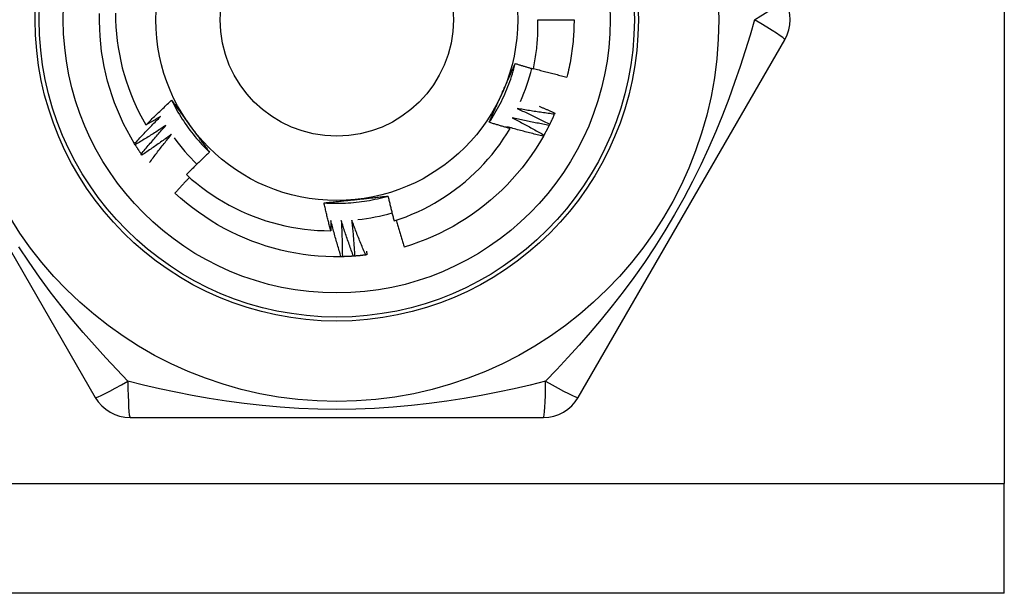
# Model space of a CAD drawing. Header units: inches. Extents: x 6 to 171, y 11 to 89.
# Tile 32 of 113: x 39.057 to 39.539, y 34.045 to 34.326. Entities that reach past the tile are written whole.
import ezdxf

# ---------------------------------------------------------------- set-up
doc = ezdxf.new("R2010")
doc.units = ezdxf.units.IN
doc.header["$MEASUREMENT"] = 0
doc.layers.add('Visible Edges(ANSI)', color=7, linetype='Continuous', lineweight=25)
doc.layers.add('Visible Tangent Edges(ANSI)', color=7, linetype='Continuous', lineweight=25)

msp = doc.modelspace()

# ---------------------------------------------------------------- linework, layer by layer
at = {"layer": 'Visible Edges(ANSI)'}
for p, q in [((39.53863, 34.55288), (39.53863, 34.09858)), ((39.31028, 34.32573), (39.328, 34.32573)), ((38.99251, 34.31589), (39.09366, 34.14069)), ((39.33005, 34.14069), (39.4312, 34.31589)), ((39.3186, 34.27998), (39.31837, 34.27942)), ((39.11319, 34.26446), (39.11287, 34.26497)), ((39.1165, 34.25942), (39.11616, 34.25991)), ((39.21458, 34.20962), (39.21398, 34.20961)), ((39.1107, 34.13085), (39.313, 34.13085)), ((39.53863, 34.04473), (39.53863, 34.09858)), ((39.53863, 34.04473), (8.37327, 34.04473))]:
    msp.add_line(p, q, dxfattribs=at)
at = {"layer": 'Visible Edges(ANSI)', "flags": 128}
for points in [[(39.11287, 34.26497), (39.11098, 34.26817), (39.10919, 34.27143), (39.1075, 34.27475), (39.10592, 34.27812), (39.10445, 34.28153), (39.10309, 34.285), (39.10184, 34.2885), (39.10071, 34.29204), (39.09968, 34.29562), (39.09878, 34.29923), (39.09799, 34.30286), (39.09731, 34.30652), (39.09676, 34.3102), (39.09632, 34.31389), (39.096, 34.3176), (39.0958, 34.32131), (39.09571, 34.32503), (39.09575, 34.32875)], [(39.10354, 34.32892), (39.10359, 34.32553), (39.10375, 34.32215), (39.10401, 34.31879), (39.10438, 34.31543), (39.10485, 34.31209), (39.10542, 34.30877), (39.1061, 34.30547), (39.10688, 34.30219), (39.10777, 34.29893), (39.10875, 34.29571), (39.10984, 34.29251), (39.11103, 34.28934), (39.11233, 34.28622), (39.11371, 34.28313), (39.1152, 34.2801), (39.11677, 34.27711), (39.11844, 34.27418)], [(39.30808, 34.30164), (39.30829, 34.30263), (39.30849, 34.30362), (39.30868, 34.30461), (39.30886, 34.30561), (39.30903, 34.3066), (39.30918, 34.3076), (39.30933, 34.3086), (39.30947, 34.3096), (39.3096, 34.31061), (39.30972, 34.31161), (39.30982, 34.31261), (39.30992, 34.31362), (39.31001, 34.31462), (39.31008, 34.31563), (39.31015, 34.31664), (39.31021, 34.31765), (39.31025, 34.31866), (39.31029, 34.31967), (39.31031, 34.32068), (39.31033, 34.32169), (39.31033, 34.3227), (39.31032, 34.32371), (39.31031, 34.32472), (39.31028, 34.32573)], [(39.328, 34.32573), (39.32799, 34.32455), (39.32797, 34.32337), (39.32794, 34.32219), (39.3279, 34.32101), (39.32785, 34.31982), (39.32778, 34.31864), (39.3277, 34.31747), (39.32761, 34.31629), (39.32751, 34.31511), (39.32739, 34.31393), (39.32727, 34.31276), (39.32713, 34.31159), (39.32698, 34.31041), (39.32682, 34.30924), (39.32665, 34.30807), (39.32646, 34.30691), (39.32626, 34.30574), (39.32605, 34.30458), (39.32583, 34.30342), (39.3256, 34.30226), (39.32535, 34.3011), (39.3251, 34.29995), (39.32483, 34.2988), (39.32455, 34.29765)], [(39.28646, 34.27546), (39.28719, 34.27656), (39.2879, 34.27767), (39.2886, 34.27879), (39.28928, 34.27992), (39.28994, 34.28106), (39.29058, 34.28221), (39.29121, 34.28337), (39.29183, 34.28454), (39.29242, 34.28571), (39.293, 34.2869), (39.29356, 34.28809), (39.2941, 34.2893), (39.29463, 34.29051), (39.29514, 34.29172), (39.29563, 34.29295), (39.2961, 34.29418), (39.29656, 34.29542), (39.29699, 34.29666), (39.29741, 34.29791), (39.29781, 34.29917), (39.29819, 34.30043), (39.29855, 34.3017), (39.2989, 34.30297), (39.29922, 34.30425)], [(39.29278, 34.2897), (39.29305, 34.29031), (39.29332, 34.29092), (39.29359, 34.29153), (39.29386, 34.29214), (39.29413, 34.29275), (39.29441, 34.29336), (39.29468, 34.29396), (39.29495, 34.29457), (39.29522, 34.29518), (39.29548, 34.29579), (39.29575, 34.29639), (39.29602, 34.297), (39.29629, 34.2976), (39.29656, 34.29821), (39.29683, 34.29881), (39.29709, 34.29942), (39.29736, 34.30002), (39.29763, 34.30063), (39.2979, 34.30123), (39.29816, 34.30183), (39.29843, 34.30244), (39.29869, 34.30304), (39.29896, 34.30364), (39.29922, 34.30425)], [(39.29922, 34.30425), (39.29959, 34.30414), (39.29996, 34.30402), (39.30033, 34.30391), (39.3007, 34.3038), (39.30106, 34.30369), (39.30143, 34.30357), (39.3018, 34.30346), (39.30217, 34.30335), (39.30254, 34.30324), (39.30291, 34.30313), (39.30327, 34.30302), (39.30364, 34.30292), (39.30401, 34.30281), (39.30438, 34.3027), (39.30475, 34.30259), (39.30512, 34.30248), (39.30549, 34.30238), (39.30586, 34.30227), (39.30623, 34.30216), (39.3066, 34.30206), (39.30697, 34.30195), (39.30734, 34.30185), (39.30771, 34.30174), (39.30808, 34.30164)], [(39.30812, 34.30183), (39.3088, 34.30165), (39.30948, 34.30146), (39.31016, 34.30127), (39.31085, 34.30109), (39.31153, 34.3009), (39.31221, 34.30072), (39.31289, 34.30054), (39.31357, 34.30036), (39.31426, 34.30018), (39.31494, 34.3), (39.31563, 34.29983), (39.31631, 34.29965), (39.31699, 34.29948), (39.31768, 34.2993), (39.31837, 34.29913), (39.31905, 34.29896), (39.31974, 34.2988), (39.32042, 34.29863), (39.32111, 34.29846), (39.3218, 34.2983), (39.32249, 34.29813), (39.32317, 34.29797), (39.32386, 34.29781), (39.32455, 34.29765)], [(39.28647, 34.27545), (39.28673, 34.27604), (39.28698, 34.27663), (39.28724, 34.27723), (39.28751, 34.27782), (39.28777, 34.27841), (39.28803, 34.279), (39.28829, 34.27959), (39.28855, 34.28018), (39.28881, 34.28077), (39.28907, 34.28137), (39.28934, 34.28196), (39.2896, 34.28255), (39.28986, 34.28315), (39.29013, 34.28374), (39.29039, 34.28433), (39.29065, 34.28493), (39.29092, 34.28552), (39.29118, 34.28612), (39.29145, 34.28671), (39.29171, 34.28731), (39.29198, 34.28791), (39.29225, 34.2885), (39.29251, 34.2891), (39.29278, 34.2897)], [(39.11844, 34.27418), (39.11896, 34.2747), (39.11947, 34.27521), (39.11998, 34.27572), (39.1205, 34.27623), (39.12102, 34.27674), (39.12153, 34.27725), (39.12205, 34.27776), (39.12257, 34.27827), (39.12309, 34.27877), (39.12361, 34.27928), (39.12413, 34.27978), (39.12466, 34.28029), (39.12518, 34.28079), (39.1257, 34.28129), (39.12623, 34.28179), (39.12676, 34.28229), (39.12729, 34.28279), (39.12781, 34.28329), (39.12834, 34.28378), (39.12887, 34.28428), (39.12941, 34.28477), (39.12994, 34.28527), (39.13047, 34.28576), (39.13101, 34.28625)], [(39.13101, 34.28626), (39.1316, 34.28508), (39.13221, 34.2839), (39.13283, 34.28274), (39.13347, 34.28159), (39.13412, 34.28044), (39.1348, 34.27931), (39.13549, 34.27818), (39.13619, 34.27707), (39.13691, 34.27597), (39.13765, 34.27487), (39.13841, 34.27379), (39.13918, 34.27272), (39.13996, 34.27166), (39.14076, 34.27061), (39.14158, 34.26957), (39.14241, 34.26855), (39.14325, 34.26753), (39.14411, 34.26653), (39.14498, 34.26555), (39.14587, 34.26457), (39.14677, 34.26361), (39.14769, 34.26266), (39.14862, 34.26173), (39.14957, 34.26081)], [(39.13101, 34.28625), (39.13139, 34.28573), (39.13177, 34.28521), (39.13215, 34.28469), (39.13253, 34.28417), (39.13292, 34.28365), (39.1333, 34.28313), (39.13368, 34.28261), (39.13406, 34.28208), (39.13444, 34.28156), (39.13482, 34.28104), (39.13521, 34.28051), (39.13559, 34.27999), (39.13597, 34.27947), (39.13635, 34.27894), (39.13673, 34.27841), (39.13712, 34.27789), (39.1375, 34.27736), (39.13788, 34.27684), (39.13827, 34.27631), (39.13865, 34.27578), (39.13903, 34.27525), (39.13942, 34.27472), (39.1398, 34.27419), (39.14019, 34.27366)], [(39.30014, 34.28222), (39.30081, 34.28191), (39.30148, 34.2816), (39.30215, 34.28129), (39.30282, 34.28098), (39.30349, 34.28067), (39.30416, 34.28036), (39.30483, 34.28004), (39.30549, 34.27973), (39.30616, 34.27941), (39.30683, 34.27909), (39.30749, 34.27877), (39.30816, 34.27845), (39.30882, 34.27813), (39.30948, 34.27781), (39.31015, 34.27748), (39.31081, 34.27716), (39.31147, 34.27683), (39.31213, 34.2765), (39.31279, 34.27617), (39.31345, 34.27584), (39.31411, 34.27551), (39.31477, 34.27517), (39.31543, 34.27484), (39.31609, 34.2745)], [(39.31837, 34.27942), (39.3176, 34.27952), (39.31684, 34.27962), (39.31608, 34.27973), (39.31532, 34.27983), (39.31456, 34.27994), (39.3138, 34.28004), (39.31304, 34.28015), (39.31228, 34.28026), (39.31152, 34.28037), (39.31076, 34.28048), (39.31, 34.2806), (39.30924, 34.28071), (39.30848, 34.28083), (39.30772, 34.28095), (39.30696, 34.28107), (39.3062, 34.28119), (39.30544, 34.28131), (39.30469, 34.28144), (39.30393, 34.28156), (39.30317, 34.28169), (39.30241, 34.28182), (39.30165, 34.28195), (39.3009, 34.28208), (39.30014, 34.28222)], [(39.31101, 34.28329), (39.31132, 34.28316), (39.31164, 34.28302), (39.31196, 34.28289), (39.31228, 34.28275), (39.3126, 34.28262), (39.31291, 34.28248), (39.31323, 34.28234), (39.31355, 34.28221), (39.31386, 34.28207), (39.31418, 34.28193), (39.3145, 34.28179), (39.31481, 34.28166), (39.31513, 34.28152), (39.31545, 34.28138), (39.31576, 34.28124), (39.31608, 34.2811), (39.3164, 34.28096), (39.31671, 34.28082), (39.31703, 34.28068), (39.31734, 34.28054), (39.31766, 34.2804), (39.31797, 34.28026), (39.31829, 34.28012), (39.3186, 34.27998)], [(39.31837, 34.27942), (39.31827, 34.27922), (39.31818, 34.27901), (39.31809, 34.2788), (39.318, 34.2786), (39.31791, 34.27839), (39.31782, 34.27818), (39.31772, 34.27798), (39.31763, 34.27777), (39.31754, 34.27756), (39.31744, 34.27736), (39.31735, 34.27715), (39.31725, 34.27695), (39.31716, 34.27674), (39.31706, 34.27654), (39.31697, 34.27633), (39.31687, 34.27613), (39.31677, 34.27592), (39.31668, 34.27572), (39.31658, 34.27552), (39.31648, 34.27531), (39.31638, 34.27511), (39.31628, 34.27491), (39.31619, 34.2747), (39.31609, 34.2745)], [(39.11287, 34.26497), (39.11339, 34.26554), (39.11391, 34.2661), (39.11443, 34.26667), (39.11495, 34.26723), (39.11547, 34.2678), (39.116, 34.26836), (39.11652, 34.26892), (39.11705, 34.26948), (39.11757, 34.27004), (39.1181, 34.2706), (39.11863, 34.27115), (39.11916, 34.27171), (39.11969, 34.27227), (39.12022, 34.27282), (39.12076, 34.27337), (39.12129, 34.27393), (39.12183, 34.27448), (39.12236, 34.27503), (39.1229, 34.27558), (39.12344, 34.27612), (39.12398, 34.27667), (39.12452, 34.27722), (39.12506, 34.27776), (39.1256, 34.27831)], [(39.1256, 34.27831), (39.12531, 34.27813), (39.12501, 34.27796), (39.12471, 34.27778), (39.12442, 34.27761), (39.12412, 34.27744), (39.12382, 34.27726), (39.12353, 34.27709), (39.12323, 34.27692), (39.12293, 34.27674), (39.12263, 34.27657), (39.12233, 34.2764), (39.12204, 34.27623), (39.12174, 34.27605), (39.12144, 34.27588), (39.12114, 34.27571), (39.12084, 34.27554), (39.12054, 34.27537), (39.12024, 34.2752), (39.11994, 34.27503), (39.11964, 34.27486), (39.11934, 34.27469), (39.11904, 34.27452), (39.11874, 34.27435), (39.11844, 34.27418)], [(39.29667, 34.2724), (39.29624, 34.27252), (39.29581, 34.27265), (39.29539, 34.27277), (39.29496, 34.27289), (39.29454, 34.27302), (39.29411, 34.27314), (39.29368, 34.27326), (39.29326, 34.27339), (39.29283, 34.27351), (39.29241, 34.27364), (39.29198, 34.27377), (39.29156, 34.27389), (39.29113, 34.27402), (39.29071, 34.27415), (39.29028, 34.27428), (39.28986, 34.2744), (39.28943, 34.27453), (39.28901, 34.27466), (39.28858, 34.27479), (39.28816, 34.27492), (39.28774, 34.27506), (39.28731, 34.27519), (39.28689, 34.27532), (39.28647, 34.27545)], [(39.29776, 34.27769), (39.29842, 34.27735), (39.29907, 34.27701), (39.29972, 34.27667), (39.30038, 34.27632), (39.30103, 34.27598), (39.30168, 34.27563), (39.30233, 34.27528), (39.30298, 34.27493), (39.30363, 34.27458), (39.30428, 34.27423), (39.30492, 34.27387), (39.30557, 34.27352), (39.30622, 34.27316), (39.30686, 34.2728), (39.30751, 34.27245), (39.30815, 34.27209), (39.3088, 34.27172), (39.30944, 34.27136), (39.31008, 34.271), (39.31073, 34.27063), (39.31137, 34.27027), (39.31201, 34.2699), (39.31265, 34.26953), (39.31329, 34.26916)], [(39.31582, 34.27396), (39.31506, 34.2741), (39.31431, 34.27424), (39.31355, 34.27438), (39.3128, 34.27452), (39.31204, 34.27467), (39.31129, 34.27481), (39.31054, 34.27496), (39.30978, 34.27511), (39.30903, 34.27526), (39.30828, 34.27541), (39.30752, 34.27557), (39.30677, 34.27572), (39.30602, 34.27588), (39.30527, 34.27603), (39.30452, 34.27619), (39.30376, 34.27635), (39.30301, 34.27652), (39.30226, 34.27668), (39.30151, 34.27684), (39.30076, 34.27701), (39.30001, 34.27718), (39.29926, 34.27735), (39.29851, 34.27752), (39.29776, 34.27769)], [(39.31582, 34.27396), (39.31572, 34.27376), (39.31562, 34.27355), (39.31551, 34.27335), (39.31541, 34.27315), (39.31531, 34.27295), (39.31521, 34.27275), (39.3151, 34.27255), (39.315, 34.27235), (39.31489, 34.27214), (39.31479, 34.27194), (39.31469, 34.27174), (39.31458, 34.27154), (39.31447, 34.27134), (39.31437, 34.27114), (39.31426, 34.27094), (39.31416, 34.27075), (39.31405, 34.27055), (39.31394, 34.27035), (39.31383, 34.27015), (39.31372, 34.26995), (39.31361, 34.26975), (39.31351, 34.26955), (39.3134, 34.26936), (39.31329, 34.26916)], [(39.31609, 34.2745), (39.31607, 34.27448), (39.31606, 34.27445), (39.31605, 34.27443), (39.31604, 34.27441), (39.31603, 34.27439), (39.31602, 34.27436), (39.31601, 34.27434), (39.316, 34.27432), (39.31599, 34.2743), (39.31597, 34.27427), (39.31596, 34.27425), (39.31595, 34.27423), (39.31594, 34.27421), (39.31593, 34.27418), (39.31592, 34.27416), (39.31591, 34.27414), (39.3159, 34.27412), (39.31589, 34.27409), (39.31587, 34.27407), (39.31586, 34.27405), (39.31585, 34.27403), (39.31584, 34.274), (39.31583, 34.27398), (39.31582, 34.27396)], [(39.12818, 34.27389), (39.12757, 34.27349), (39.12695, 34.27308), (39.12633, 34.27268), (39.12572, 34.27227), (39.1251, 34.27187), (39.12448, 34.27147), (39.12386, 34.27107), (39.12324, 34.27067), (39.12261, 34.27027), (39.12199, 34.26988), (39.12137, 34.26948), (39.12074, 34.26909), (39.12012, 34.2687), (39.11949, 34.2683), (39.11887, 34.26791), (39.11824, 34.26753), (39.11761, 34.26714), (39.11698, 34.26675), (39.11635, 34.26637), (39.11572, 34.26598), (39.11509, 34.2656), (39.11446, 34.26522), (39.11382, 34.26484), (39.11319, 34.26446)], [(39.11616, 34.25991), (39.11665, 34.26051), (39.11714, 34.2611), (39.11763, 34.26169), (39.11812, 34.26228), (39.11861, 34.26287), (39.1191, 34.26346), (39.1196, 34.26405), (39.12009, 34.26463), (39.12059, 34.26522), (39.12109, 34.2658), (39.12159, 34.26639), (39.12209, 34.26697), (39.12259, 34.26755), (39.12309, 34.26813), (39.1236, 34.26872), (39.1241, 34.26929), (39.12461, 34.26987), (39.12511, 34.27045), (39.12562, 34.27103), (39.12613, 34.2716), (39.12664, 34.27218), (39.12715, 34.27275), (39.12767, 34.27332), (39.12818, 34.27389)], [(39.13099, 34.26962), (39.13039, 34.26918), (39.1298, 34.26875), (39.1292, 34.26831), (39.12861, 34.26787), (39.12801, 34.26744), (39.12741, 34.26701), (39.12681, 34.26658), (39.12621, 34.26615), (39.12561, 34.26572), (39.12501, 34.26529), (39.12441, 34.26486), (39.12381, 34.26444), (39.1232, 34.26401), (39.1226, 34.26359), (39.12199, 34.26317), (39.12139, 34.26274), (39.12078, 34.26232), (39.12017, 34.26191), (39.11956, 34.26149), (39.11895, 34.26107), (39.11834, 34.26066), (39.11773, 34.26024), (39.11712, 34.25983), (39.1165, 34.25942)], [(39.12022, 34.25573), (39.12066, 34.25632), (39.12109, 34.25691), (39.12153, 34.2575), (39.12197, 34.25808), (39.12241, 34.25866), (39.12285, 34.25925), (39.1233, 34.25983), (39.12374, 34.26041), (39.12418, 34.261), (39.12463, 34.26158), (39.12508, 34.26216), (39.12552, 34.26274), (39.12597, 34.26331), (39.12642, 34.26389), (39.12688, 34.26447), (39.12733, 34.26504), (39.12778, 34.26562), (39.12824, 34.26619), (39.12869, 34.26677), (39.12915, 34.26734), (39.12961, 34.26791), (39.13006, 34.26848), (39.13052, 34.26905), (39.13099, 34.26962)], [(39.14019, 34.27366), (39.14058, 34.27312), (39.14097, 34.27258), (39.14137, 34.27204), (39.14176, 34.2715), (39.14215, 34.27096), (39.14254, 34.27043), (39.14293, 34.26989), (39.14332, 34.26935), (39.14371, 34.26881), (39.14411, 34.26828), (39.1445, 34.26774), (39.14489, 34.2672), (39.14528, 34.26667), (39.14567, 34.26613), (39.14606, 34.2656), (39.14645, 34.26507), (39.14684, 34.26453), (39.14723, 34.264), (39.14762, 34.26347), (39.14801, 34.26293), (39.1484, 34.2624), (39.14879, 34.26187), (39.14918, 34.26134), (39.14957, 34.26081)], [(39.23993, 34.22717), (39.24286, 34.22815), (39.24577, 34.22923), (39.24864, 34.23039), (39.25148, 34.23163), (39.25427, 34.23296), (39.25702, 34.23438), (39.25973, 34.23587), (39.26238, 34.23745), (39.26499, 34.2391), (39.26754, 34.24084), (39.27005, 34.24265), (39.27249, 34.24454), (39.27488, 34.2465), (39.27721, 34.24853), (39.27948, 34.25064), (39.28169, 34.25282), (39.28382, 34.25507), (39.28588, 34.25737), (39.28787, 34.25974), (39.28979, 34.26216), (39.29162, 34.26464), (39.29338, 34.26718), (39.29507, 34.26976), (39.29667, 34.2724)], [(39.29515, 34.2733), (39.29522, 34.27326), (39.29528, 34.27322), (39.29534, 34.27319), (39.29541, 34.27315), (39.29547, 34.27311), (39.29553, 34.27307), (39.2956, 34.27304), (39.29566, 34.273), (39.29572, 34.27296), (39.29578, 34.27293), (39.29585, 34.27289), (39.29591, 34.27285), (39.29597, 34.27281), (39.29604, 34.27278), (39.2961, 34.27274), (39.29616, 34.2727), (39.29623, 34.27267), (39.29629, 34.27263), (39.29635, 34.27259), (39.29642, 34.27255), (39.29648, 34.27252), (39.29654, 34.27248), (39.2966, 34.27244), (39.29667, 34.2724)], [(39.31299, 34.26863), (39.31224, 34.26881), (39.3115, 34.26899), (39.31075, 34.26917), (39.31, 34.26935), (39.30926, 34.26954), (39.30851, 34.26972), (39.30777, 34.26991), (39.30702, 34.27009), (39.30628, 34.27028), (39.30554, 34.27047), (39.30479, 34.27067), (39.30405, 34.27086), (39.3033, 34.27106), (39.30256, 34.27125), (39.30182, 34.27145), (39.30108, 34.27165), (39.30034, 34.27185), (39.29959, 34.27205), (39.29885, 34.27226), (39.29811, 34.27246), (39.29737, 34.27267), (39.29663, 34.27288), (39.29589, 34.27309), (39.29515, 34.2733)], [(39.31329, 34.26916), (39.31327, 34.26914), (39.31326, 34.26911), (39.31325, 34.26909), (39.31324, 34.26907), (39.31322, 34.26905), (39.31321, 34.26903), (39.3132, 34.269), (39.31319, 34.26898), (39.31318, 34.26896), (39.31316, 34.26894), (39.31315, 34.26892), (39.31314, 34.26889), (39.31313, 34.26887), (39.31311, 34.26885), (39.3131, 34.26883), (39.31309, 34.26881), (39.31308, 34.26879), (39.31306, 34.26876), (39.31305, 34.26874), (39.31304, 34.26872), (39.31303, 34.2687), (39.31302, 34.26868), (39.313, 34.26865), (39.31299, 34.26863)], [(39.11616, 34.25991), (39.11603, 34.2601), (39.11591, 34.26029), (39.11578, 34.26047), (39.11565, 34.26066), (39.11552, 34.26085), (39.1154, 34.26104), (39.11527, 34.26122), (39.11515, 34.26141), (39.11502, 34.2616), (39.1149, 34.26179), (39.11477, 34.26198), (39.11465, 34.26217), (39.11453, 34.26236), (39.1144, 34.26255), (39.11428, 34.26274), (39.11416, 34.26293), (39.11403, 34.26312), (39.11391, 34.26331), (39.11379, 34.2635), (39.11367, 34.26369), (39.11355, 34.26388), (39.11343, 34.26407), (39.11331, 34.26426), (39.11319, 34.26446)], [(39.31299, 34.26863), (39.31111, 34.26542), (39.30913, 34.26227), (39.30705, 34.25919), (39.30487, 34.25618), (39.30259, 34.25323), (39.30022, 34.25037), (39.29776, 34.24757), (39.29522, 34.24486), (39.29258, 34.24223), (39.28987, 34.23969), (39.28707, 34.23724), (39.2842, 34.23487), (39.28125, 34.2326), (39.27823, 34.23043), (39.27515, 34.22835), (39.272, 34.22637), (39.26878, 34.2245), (39.26551, 34.22273), (39.26219, 34.22106), (39.25881, 34.2195), (39.25538, 34.21805), (39.25191, 34.21672), (39.2484, 34.21549), (39.24485, 34.21437)], [(39.14957, 34.26081), (39.14908, 34.26036), (39.1486, 34.25991), (39.14812, 34.25946), (39.14764, 34.25901), (39.14716, 34.25856), (39.14668, 34.2581), (39.14621, 34.25765), (39.14573, 34.2572), (39.14525, 34.25674), (39.14478, 34.25629), (39.1443, 34.25583), (39.14383, 34.25537), (39.14336, 34.25491), (39.14289, 34.25445), (39.14242, 34.25399), (39.14195, 34.25353), (39.14148, 34.25307), (39.14101, 34.25261), (39.14054, 34.25214), (39.14007, 34.25168), (39.13961, 34.25122), (39.13914, 34.25075), (39.13868, 34.25028), (39.13822, 34.24982)], [(39.13974, 34.24845), (39.13944, 34.24813), (39.13914, 34.24782), (39.13884, 34.2475), (39.13854, 34.24719), (39.13825, 34.24687), (39.13795, 34.24655), (39.13765, 34.24624), (39.13735, 34.24592), (39.13706, 34.2456), (39.13676, 34.24528), (39.13646, 34.24496), (39.13617, 34.24464), (39.13587, 34.24432), (39.13558, 34.244), (39.13528, 34.24368), (39.13499, 34.24336), (39.13469, 34.24304), (39.1344, 34.24272), (39.13411, 34.2424), (39.13382, 34.24208), (39.13352, 34.24176), (39.13323, 34.24143), (39.13294, 34.24111), (39.13265, 34.24079)], [(39.13822, 34.24982), (39.14064, 34.24767), (39.14312, 34.2456), (39.14567, 34.24361), (39.14827, 34.24169), (39.15093, 34.23986), (39.15365, 34.23812), (39.15642, 34.23645), (39.15924, 34.23487), (39.16211, 34.23338), (39.16503, 34.23197), (39.16799, 34.23066), (39.171, 34.22943), (39.17403, 34.22831), (39.1771, 34.22727), (39.18019, 34.22634), (39.18331, 34.2255), (39.18645, 34.22476), (39.18962, 34.22411), (39.1928, 34.22357), (39.196, 34.22312), (39.19922, 34.22277), (39.20244, 34.22253), (39.20568, 34.22238), (39.20892, 34.22233)], [(39.21398, 34.20961), (39.21026, 34.2096), (39.20654, 34.20971), (39.20283, 34.20994), (39.19912, 34.21029), (39.19543, 34.21076), (39.19176, 34.21134), (39.18811, 34.21204), (39.18448, 34.21286), (39.18088, 34.2138), (39.17731, 34.21485), (39.17377, 34.21601), (39.17028, 34.21728), (39.16683, 34.21867), (39.16342, 34.22017), (39.16007, 34.22177), (39.15676, 34.22349), (39.15352, 34.2253), (39.15033, 34.22722), (39.14721, 34.22924), (39.14415, 34.23136), (39.14116, 34.23358), (39.13825, 34.23589), (39.13541, 34.23829), (39.13265, 34.24079)], [(39.20562, 34.23598), (39.20693, 34.2359), (39.20825, 34.23584), (39.20957, 34.2358), (39.21089, 34.23578), (39.21221, 34.23577), (39.21353, 34.23579), (39.21485, 34.23582), (39.21617, 34.23588), (39.21748, 34.23595), (39.2188, 34.23604), (39.22011, 34.23615), (39.22143, 34.23628), (39.22274, 34.23643), (39.22404, 34.2366), (39.22535, 34.23679), (39.22665, 34.23699), (39.22795, 34.23722), (39.22925, 34.23746), (39.23054, 34.23773), (39.23183, 34.23801), (39.23311, 34.23831), (39.23439, 34.23863), (39.23567, 34.23897), (39.23694, 34.23933)], [(39.20562, 34.23598), (39.20626, 34.23605), (39.2069, 34.23612), (39.20754, 34.23619), (39.20818, 34.23626), (39.20883, 34.23633), (39.20947, 34.2364), (39.21011, 34.23647), (39.21076, 34.23654), (39.2114, 34.2366), (39.21204, 34.23667), (39.21269, 34.23674), (39.21333, 34.23681), (39.21398, 34.23688), (39.21462, 34.23695), (39.21527, 34.23702), (39.21592, 34.23709), (39.21656, 34.23715), (39.21721, 34.23722), (39.21786, 34.23729), (39.21851, 34.23736), (39.21916, 34.23743), (39.21981, 34.2375), (39.22046, 34.23756), (39.22111, 34.23763)], [(39.20892, 34.22233), (39.20877, 34.2229), (39.20863, 34.22347), (39.20848, 34.22403), (39.20834, 34.2246), (39.20819, 34.22517), (39.20805, 34.22573), (39.20791, 34.2263), (39.20777, 34.22687), (39.20762, 34.22743), (39.20749, 34.228), (39.20735, 34.22857), (39.20721, 34.22914), (39.20707, 34.22971), (39.20693, 34.23028), (39.2068, 34.23085), (39.20666, 34.23141), (39.20653, 34.23198), (39.2064, 34.23255), (39.20627, 34.23312), (39.20613, 34.23369), (39.206, 34.23426), (39.20587, 34.23483), (39.20575, 34.2354), (39.20562, 34.23598)], [(39.22111, 34.23763), (39.22178, 34.2377), (39.22244, 34.23777), (39.22311, 34.23784), (39.22377, 34.23791), (39.22443, 34.23798), (39.22509, 34.23805), (39.22575, 34.23812), (39.22642, 34.23819), (39.22708, 34.23826), (39.22774, 34.23833), (39.2284, 34.2384), (39.22905, 34.23847), (39.22971, 34.23854), (39.23037, 34.23861), (39.23103, 34.23868), (39.23169, 34.23875), (39.23234, 34.23882), (39.233, 34.23889), (39.23366, 34.23897), (39.23431, 34.23904), (39.23497, 34.23911), (39.23562, 34.23918), (39.23628, 34.23925), (39.23693, 34.23933)], [(39.23693, 34.23933), (39.23705, 34.23882), (39.23717, 34.23831), (39.23729, 34.2378), (39.2374, 34.23729), (39.23752, 34.23678), (39.23764, 34.23628), (39.23776, 34.23577), (39.23789, 34.23526), (39.23801, 34.23475), (39.23813, 34.23425), (39.23826, 34.23374), (39.23838, 34.23323), (39.2385, 34.23273), (39.23863, 34.23222), (39.23876, 34.23172), (39.23888, 34.23121), (39.23901, 34.2307), (39.23914, 34.2302), (39.23927, 34.22969), (39.2394, 34.22919), (39.23953, 34.22868), (39.23966, 34.22818), (39.23979, 34.22768), (39.23993, 34.22717)], [(39.20895, 34.22735), (39.20895, 34.22714), (39.20895, 34.22693), (39.20895, 34.22672), (39.20895, 34.22651), (39.20895, 34.2263), (39.20895, 34.22609), (39.20895, 34.22588), (39.20895, 34.22568), (39.20894, 34.22547), (39.20894, 34.22526), (39.20894, 34.22505), (39.20894, 34.22484), (39.20894, 34.22463), (39.20894, 34.22442), (39.20894, 34.22421), (39.20894, 34.22401), (39.20893, 34.2238), (39.20893, 34.22359), (39.20893, 34.22338), (39.20893, 34.22317), (39.20893, 34.22296), (39.20892, 34.22275), (39.20892, 34.22254), (39.20892, 34.22233)], [(39.21398, 34.20961), (39.21375, 34.21034), (39.21353, 34.21108), (39.21331, 34.21181), (39.21308, 34.21255), (39.21286, 34.21328), (39.21264, 34.21402), (39.21243, 34.21475), (39.21221, 34.21549), (39.212, 34.21623), (39.21178, 34.21697), (39.21157, 34.21771), (39.21136, 34.21844), (39.21115, 34.21918), (39.21094, 34.21992), (39.21074, 34.22066), (39.21053, 34.2214), (39.21033, 34.22215), (39.21013, 34.22289), (39.20993, 34.22363), (39.20973, 34.22437), (39.20953, 34.22511), (39.20933, 34.22586), (39.20914, 34.2266), (39.20895, 34.22735)], [(39.21406, 34.22733), (39.2141, 34.22659), (39.21413, 34.22585), (39.21417, 34.22512), (39.2142, 34.22438), (39.21424, 34.22364), (39.21427, 34.22291), (39.2143, 34.22217), (39.21433, 34.22143), (39.21435, 34.22069), (39.21438, 34.21996), (39.2144, 34.21922), (39.21442, 34.21848), (39.21445, 34.21774), (39.21447, 34.217), (39.21448, 34.21627), (39.2145, 34.21553), (39.21452, 34.21479), (39.21453, 34.21405), (39.21454, 34.21331), (39.21455, 34.21257), (39.21456, 34.21184), (39.21457, 34.2111), (39.21458, 34.21036), (39.21458, 34.20962)], [(39.22, 34.20987), (39.21974, 34.2106), (39.21948, 34.21132), (39.21922, 34.21204), (39.21896, 34.21276), (39.2187, 34.21349), (39.21844, 34.21421), (39.21819, 34.21493), (39.21793, 34.21566), (39.21768, 34.21638), (39.21743, 34.21711), (39.21718, 34.21784), (39.21693, 34.21856), (39.21668, 34.21929), (39.21644, 34.22002), (39.21619, 34.22075), (39.21595, 34.22148), (39.21571, 34.22221), (39.21547, 34.22294), (39.21523, 34.22367), (39.21499, 34.2244), (39.21476, 34.22513), (39.21452, 34.22586), (39.21429, 34.22659), (39.21406, 34.22733)], [(39.21916, 34.22757), (39.21924, 34.22684), (39.21931, 34.22611), (39.21939, 34.22537), (39.21946, 34.22464), (39.21953, 34.2239), (39.2196, 34.22317), (39.21967, 34.22243), (39.21974, 34.2217), (39.2198, 34.22096), (39.21986, 34.22023), (39.21993, 34.21949), (39.21999, 34.21876), (39.22005, 34.21802), (39.2201, 34.21729), (39.22016, 34.21655), (39.22022, 34.21581), (39.22027, 34.21508), (39.22032, 34.21434), (39.22037, 34.2136), (39.22042, 34.21287), (39.22047, 34.21213), (39.22052, 34.21139), (39.22056, 34.21066), (39.22061, 34.20992)], [(39.22601, 34.21045), (39.2257, 34.21116), (39.22541, 34.21187), (39.22511, 34.21258), (39.22481, 34.21328), (39.22452, 34.21399), (39.22422, 34.2147), (39.22393, 34.21541), (39.22364, 34.21612), (39.22335, 34.21683), (39.22306, 34.21755), (39.22277, 34.21826), (39.22249, 34.21897), (39.2222, 34.21969), (39.22192, 34.2204), (39.22164, 34.22111), (39.22136, 34.22183), (39.22108, 34.22255), (39.2208, 34.22326), (39.22052, 34.22398), (39.22025, 34.2247), (39.21997, 34.22542), (39.2197, 34.22614), (39.21943, 34.22685), (39.21916, 34.22757)], [(39.24097, 34.22751), (39.24112, 34.22696), (39.24127, 34.22641), (39.24143, 34.22586), (39.24158, 34.22531), (39.24174, 34.22476), (39.24189, 34.22421), (39.24205, 34.22367), (39.24221, 34.22312), (39.24237, 34.22257), (39.24253, 34.22202), (39.24269, 34.22147), (39.24285, 34.22093), (39.24301, 34.22038), (39.24317, 34.21983), (39.24334, 34.21928), (39.2435, 34.21874), (39.24367, 34.21819), (39.24383, 34.21765), (39.244, 34.2171), (39.24417, 34.21655), (39.24434, 34.21601), (39.24451, 34.21546), (39.24468, 34.21492), (39.24485, 34.21437)], [(39.22641, 34.2123), (39.22641, 34.21222), (39.22642, 34.21215), (39.22643, 34.21208), (39.22644, 34.212), (39.22645, 34.21193), (39.22646, 34.21186), (39.22646, 34.21178), (39.22647, 34.21171), (39.22648, 34.21163), (39.22649, 34.21156), (39.2265, 34.21149), (39.22651, 34.21141), (39.22651, 34.21134), (39.22652, 34.21127), (39.22653, 34.21119), (39.22654, 34.21112), (39.22655, 34.21105), (39.22656, 34.21097), (39.22656, 34.2109), (39.22657, 34.21082), (39.22658, 34.21075), (39.22659, 34.21068), (39.2266, 34.2106), (39.2266, 34.21053)], [(39.22, 34.20987), (39.21978, 34.20986), (39.21955, 34.20984), (39.21933, 34.20983), (39.2191, 34.20981), (39.21887, 34.2098), (39.21865, 34.20979), (39.21842, 34.20977), (39.2182, 34.20976), (39.21797, 34.20975), (39.21775, 34.20974), (39.21752, 34.20973), (39.21729, 34.20972), (39.21707, 34.20971), (39.21684, 34.2097), (39.21662, 34.20969), (39.21639, 34.20968), (39.21616, 34.20967), (39.21594, 34.20966), (39.21571, 34.20965), (39.21549, 34.20965), (39.21526, 34.20964), (39.21503, 34.20963), (39.21481, 34.20963), (39.21458, 34.20962)], [(39.22061, 34.20992), (39.22058, 34.20992), (39.22055, 34.20991), (39.22053, 34.20991), (39.2205, 34.20991), (39.22048, 34.20991), (39.22045, 34.20991), (39.22043, 34.20991), (39.2204, 34.2099), (39.22038, 34.2099), (39.22035, 34.2099), (39.22033, 34.2099), (39.2203, 34.2099), (39.22028, 34.20989), (39.22025, 34.20989), (39.22023, 34.20989), (39.2202, 34.20989), (39.22018, 34.20989), (39.22015, 34.20989), (39.22013, 34.20988), (39.2201, 34.20988), (39.22008, 34.20988), (39.22005, 34.20988), (39.22003, 34.20988), (39.22, 34.20987)], [(39.22601, 34.21045), (39.22578, 34.21043), (39.22556, 34.2104), (39.22533, 34.21037), (39.22511, 34.21035), (39.22488, 34.21032), (39.22466, 34.2103), (39.22443, 34.21027), (39.22421, 34.21025), (39.22398, 34.21022), (39.22376, 34.2102), (39.22353, 34.21018), (39.22331, 34.21015), (39.22308, 34.21013), (39.22286, 34.21011), (39.22263, 34.21009), (39.22241, 34.21007), (39.22218, 34.21005), (39.22196, 34.21003), (39.22173, 34.21001), (39.22151, 34.20999), (39.22128, 34.20997), (39.22106, 34.20995), (39.22083, 34.20994), (39.22061, 34.20992)], [(39.2266, 34.21053), (39.22658, 34.21053), (39.22655, 34.21052), (39.22653, 34.21052), (39.2265, 34.21052), (39.22648, 34.21051), (39.22645, 34.21051), (39.22643, 34.21051), (39.2264, 34.2105), (39.22638, 34.2105), (39.22635, 34.2105), (39.22633, 34.21049), (39.2263, 34.21049), (39.22628, 34.21049), (39.22626, 34.21048), (39.22623, 34.21048), (39.22621, 34.21048), (39.22618, 34.21048), (39.22616, 34.21047), (39.22613, 34.21047), (39.22611, 34.21047), (39.22608, 34.21046), (39.22606, 34.21046), (39.22603, 34.21046), (39.22601, 34.21045)]]:
    msp.add_lwpolyline(points, dxfattribs=at)
at = {"layer": 'Visible Edges(ANSI)'}
for radius in [0.18701, 0.13386, 0.08858]:
    msp.add_circle((39.21185, 34.32573), radius, dxfattribs=at)
for centre, radius, start, end in [((39.41415, 34.32573), 0.01969, 330, 30), ((39.21185, 34.32573), 0.09843, 336.0181, 345.9569), ((39.21185, 34.32573), 0.09843, 216.0181, 225.9569), ((39.21185, 34.32573), 0.09843, 276.0181, 285.9569), ((39.1107, 34.15053), 0.01969, 210, 270), ((39.313, 34.15053), 0.01969, 270, 330)]:
    msp.add_arc(centre, radius, start, end, dxfattribs=at)
at = {"layer": 'Visible Tangent Edges(ANSI)'}
msp.add_line((8.37327, 34.09858), (39.53863, 34.09858), dxfattribs=at)
at = {"layer": 'Visible Tangent Edges(ANSI)', "flags": 128}
for points in [[(39.41635, 34.32573), (39.41415, 34.3182), (39.41181, 34.31055), (39.4093, 34.30279), (39.40662, 34.29492), (39.40375, 34.28699), (39.40067, 34.27899), (39.39738, 34.27093), (39.39385, 34.26282), (39.39008, 34.25468), (39.38603, 34.2465), (39.38174, 34.23833), (39.3772, 34.23022), (39.37245, 34.22224), (39.36752, 34.21444), (39.36246, 34.20685), (39.35728, 34.1995), (39.35203, 34.1924), (39.3467, 34.18553), (39.34132, 34.17888), (39.3359, 34.17245), (39.33045, 34.16622), (39.32499, 34.16017), (39.31953, 34.15431), (39.3141, 34.14863)], [(39.1096, 34.14863), (39.10419, 34.1543), (39.09873, 34.16015), (39.09326, 34.16621), (39.08779, 34.17246), (39.08235, 34.17892), (39.07696, 34.18558), (39.07163, 34.19246), (39.06638, 34.19957), (39.06121, 34.20691), (39.05615, 34.2145)], [(39.3141, 34.14863), (39.30648, 34.14677), (39.29869, 34.14498), (39.29071, 34.14327), (39.28256, 34.14166), (39.27425, 34.14018), (39.26579, 34.13884), (39.25716, 34.13766), (39.24838, 34.13666), (39.23944, 34.13586), (39.23034, 34.13527), (39.22112, 34.13491), (39.21183, 34.13479), (39.20252, 34.13491), (39.1933, 34.13527), (39.18421, 34.13586), (39.17528, 34.13667), (39.1665, 34.13767), (39.15788, 34.13884), (39.14943, 34.14018), (39.14114, 34.14166), (39.13301, 34.14326), (39.12503, 34.14497), (39.11723, 34.14677), (39.10961, 34.14863)]]:
    msp.add_lwpolyline(points, dxfattribs=at)
at = {"layer": 'Visible Tangent Edges(ANSI)'}
for radius in [0.14764, 0.14567, 0.05709]:
    msp.add_circle((39.21185, 34.32573), radius, dxfattribs=at)
for centre, major_axis, start_param, end_param in [((39.41415, 34.32573), (0.01705, 0.00984), 4.809173, 6.283185), ((39.41415, 34.32573), (0.01705, -0.00984), 0, 1.474012), ((39.1107, 34.15053), (-0.01705, -0.00984), 0, 1.474012), ((39.1107, 34.15053), (0, -0.01969), 4.809173, 6.283185), ((39.313, 34.15053), (0, -0.01969), 0, 1.474012), ((39.313, 34.15053), (0.01705, -0.00984), 4.809173, 6.283185)]:
    msp.add_ellipse(centre, major_axis=major_axis, ratio=0.056054, start_param=start_param, end_param=end_param, dxfattribs=at)

doc.saveas('drawing.dxf')
